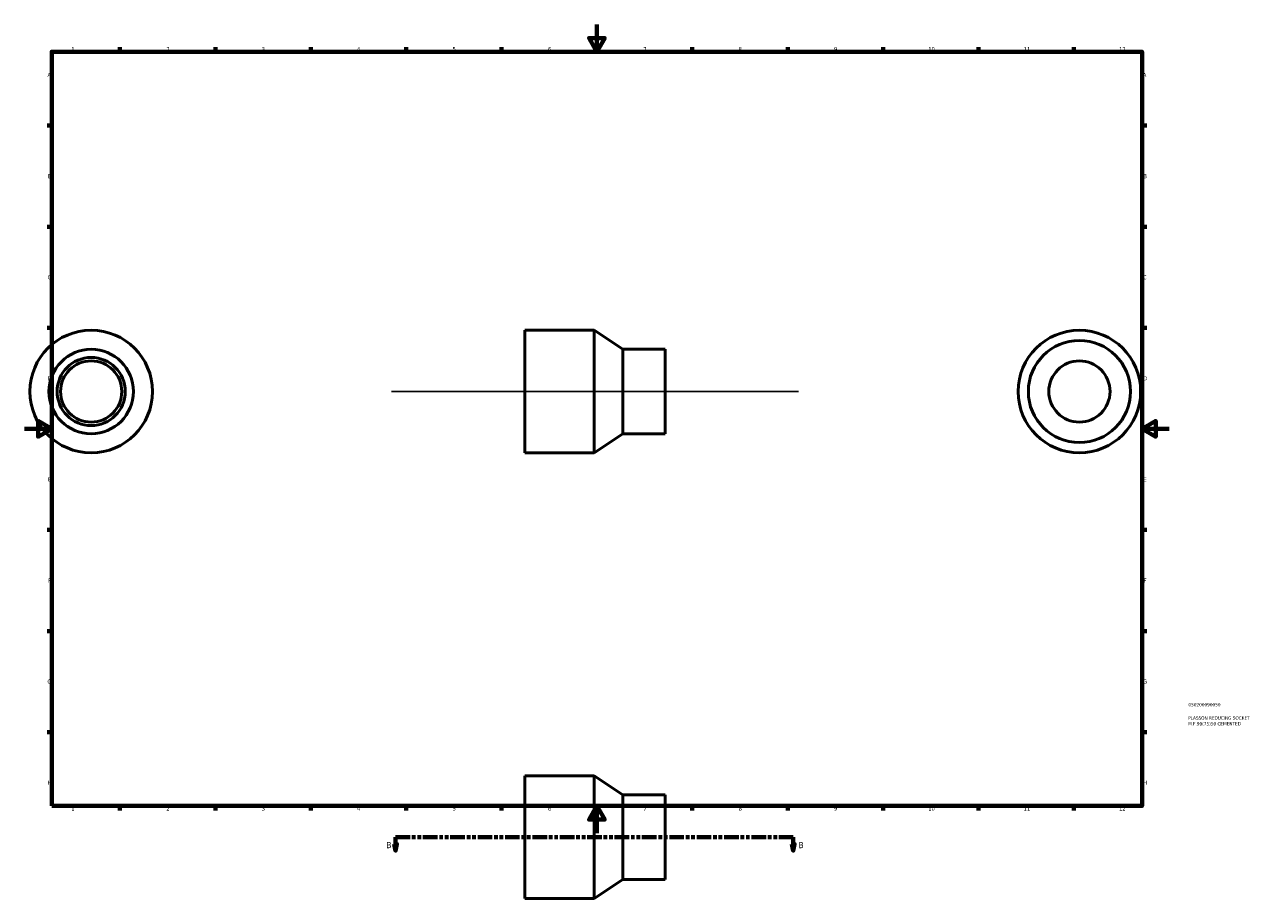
# Model space of a CAD drawing. Header units: millimetres. Extents: x 0 to 902, y -48 to 1035.
# Tile 1 of 2: x 0 to 901, y -48 to 594. Entities that reach past the tile are written whole.
import ezdxf

# ---------------------------------------------------------------- set-up
doc = ezdxf.new("R2010")
doc.units = ezdxf.units.MM
doc.linetypes.add('DOUBLE_DASH_CHAIN', pattern=[1.2403, 0.6614, -0.0827, 0.1654, -0.0827, 0.1654, -0.0827])
for name, color, linetype, lineweight in [('Border (ANSI)', 7, 'Continuous', 70), ('Section Line (ANSI)', 7, 'DOUBLE_DASH_CHAIN', 70), ('Sketch Geometry (ANSI)', 7, 'Continuous', 25), ('Title (ISO)', 7, 'Continuous', 50), ('Visible (ANSI)', 7, 'Continuous', 50)]:
    doc.layers.add(name, color=color, linetype=linetype, lineweight=lineweight)
doc.styles.add('Label Text (ANSI)', font='tahoma.ttf')
doc.styles.add('Note Text (ANSI)', font='tahoma.ttf')
doc.styles.add('Note Text (ISO)', font='tahoma.ttf')

# ---------------------------------------------------------------- blocks, each defined once
blk = doc.blocks.new('Borders Default Border')
at = {"layer": 'Border (ANSI)'}
for p, q in [((70.08, 574), (70.08, 577.45)), ((140.17, 574), (140.17, 577.45)), ((210.25, 574), (210.25, 577.45)), ((280.33, 574), (280.33, 577.45)), ((350.42, 574), (350.42, 577.45)), ((490.58, 574), (490.58, 577.45)), ((560.67, 574), (560.67, 577.45)), ((630.75, 574), (630.75, 577.45)), ((700.83, 574), (700.83, 577.45)), ((770.92, 574), (770.92, 577.45)), ((20, 519.75), (16.55, 519.75)), ((821, 519.75), (824.45, 519.75)), ((20, 445.5), (16.55, 445.5)), ((821, 445.5), (824.45, 445.5)), ((20, 371.25), (16.55, 371.25)), ((821, 371.25), (824.45, 371.25)), ((20, 222.75), (16.55, 222.75)), ((821, 222.75), (824.45, 222.75)), ((20, 148.5), (16.55, 148.5)), ((821, 148.5), (824.45, 148.5)), ((20, 74.25), (16.55, 74.25)), ((821, 74.25), (824.45, 74.25)), ((70.08, 20), (70.08, 16.55)), ((140.17, 20), (140.17, 16.55)), ((210.25, 20), (210.25, 16.55)), ((280.33, 20), (280.33, 16.55)), ((350.42, 20), (350.42, 16.55)), ((490.58, 20), (490.58, 16.55)), ((560.67, 20), (560.67, 16.55)), ((630.75, 20), (630.75, 16.55)), ((700.83, 20), (700.83, 16.55)), ((770.92, 20), (770.92, 16.55))]:
    blk.add_line(p, q, dxfattribs=at)
at = {"layer": 'Border (ANSI)', "flags": 128}
for points in [[(420.5, 594), (420.5, 574), (414.73, 584), (426.27, 584), (420.5, 574)], [(20, 20), (20, 574), (821, 574), (821, 20), (20, 20)], [(0, 297), (20, 297), (10, 302.77), (10, 291.23), (20, 297)], [(841, 297), (821, 297), (831, 302.77), (831, 291.23), (821, 297)], [(420.5, 0), (420.5, 20), (414.73, 10), (426.27, 10), (420.5, 20)]]:
    blk.add_lwpolyline(points, dxfattribs=at)
at = {"layer": 'Border (ANSI)', "attachment_point": 7, "style": 'Note Text (ANSI)'}
for s, insert, char_height in [('1', (34.35, 574.4), 3.05), ('2', (104.2, 574.4), 3.05), ('3', (174.26, 574.34), 3.05), ('4', (244.23, 574.4), 3.05), ('5', (314.48, 574.34), 3.05), ('6', (384.49, 574.34), 3.05), ('7', (454.6, 574.4), 3.05), ('8', (524.63, 574.33), 3.05), ('9', (594.7, 574.34), 3.05), ('10', (663.96, 574.34), 3.048), ('11', (734.04, 574.4), 3.048), ('12', (804.13, 574.4), 3.048), ('A', (16.78, 555.35), 3.05), ('A', (821.63, 555.35), 3.05), ('B', (17.15, 481.1), 3.05), ('B', (821.99, 481.1), 3.05), ('C', (16.95, 406.8), 3.05), ('C', (821.8, 406.8), 3.05), ('D', (16.96, 332.6), 3.05), ('D', (821.81, 332.6), 3.05), ('E', (17.21, 258.35), 3.05), ('E', (822.05, 258.35), 3.05), ('F', (17.29, 184.1), 3.05), ('F', (822.14, 184.1), 3.05), ('G', (16.81, 109.79), 3.05), ('G', (821.66, 109.79), 3.05), ('H', (16.97, 35.6), 3.05), ('H', (821.81, 35.6), 3.05), ('1', (34.35, 16.55), 3.05), ('2', (104.2, 16.55), 3.05), ('3', (174.26, 16.49), 3.05), ('4', (244.23, 16.55), 3.05), ('5', (314.48, 16.49), 3.05), ('6', (384.49, 16.49), 3.05), ('7', (454.6, 16.55), 3.05), ('8', (524.63, 16.48), 3.05), ('9', (594.7, 16.49), 3.05), ('10', (663.96, 16.49), 3.048), ('11', (734.04, 16.55), 3.048), ('12', (804.13, 16.55), 3.048)]:
    blk.add_mtext(s, dxfattribs=dict(at, insert=insert, char_height=char_height))
blk = doc.blocks.new('Title Blocks ISO')
at = {"layer": 'Title (ISO)', "color": 232, "true_color": 0xca0064, "style": 'Note Text (ISO)'}
for tag, p in [('PART_NUMBER_001', (34.08, 73.13)), ('DESCRIPTION_001', (33.84, 63.4)), ('DESCRIPTION_002', (33.84, 59.12))]:
    blk.add_attdef(tag, p, '', height=2.5, dxfattribs=at)
blk = doc.blocks.new('2dTransSection0')
at = {"layer": 'Section Line (ANSI)', "linetype": 'Continuous'}
for p, q in [((271.56, -7.97), (272.56, -12.97)), ((273.56, -7.97), (271.56, -7.97)), ((272.56, -2.97), (283.08, -2.97)), ((272.56, -2.97), (272.56, -7.97)), ((272.56, -7.97), (272.56, -12.97)), ((272.56, -12.97), (273.56, -7.97)), ((554.18, -2.97), (564.7, -2.97)), ((563.7, -7.97), (564.7, -12.97)), ((565.7, -7.97), (563.7, -7.97)), ((564.7, -2.97), (564.7, -7.97)), ((564.7, -7.97), (564.7, -12.97)), ((564.7, -12.97), (565.7, -7.97))]:
    blk.add_line(p, q, dxfattribs=at)
at = {"layer": 'Section Line (ANSI)', "linetype": 'DOUBLE_DASH_CHAIN', "ltscale": 16.218304}
blk.add_line((272.56, -2.97), (564.7, -2.97), dxfattribs=at)
at = {"layer": 'Section Line (ANSI)', "linetype": 'Continuous', "flags": 128}
for points in [[(271.56, -7.97), (272.56, -12.97), (273.56, -7.97), (271.56, -7.97)], [(563.7, -7.97), (564.7, -12.97), (565.7, -7.97), (563.7, -7.97)]]:
    blk.add_lwpolyline(points, dxfattribs=at)
at = {"layer": 'Section Line (ANSI)'}
for points in [[(271.56, -7.97), (272.56, -12.97), (273.56, -7.97), (271.56, -7.97)], [(563.7, -7.97), (564.7, -12.97), (565.7, -7.97), (563.7, -7.97)]]:
    blk.add_solid(points, dxfattribs=at)
at = {"layer": 'Section Line (ANSI)', "char_height": 4.57, "attachment_point": 7, "style": 'Label Text (ANSI)'}
for insert in [(265.82, -11.04), (568.65, -11.04)]:
    blk.add_mtext('B', dxfattribs=dict(at, insert=insert))

msp = doc.modelspace()

# ---------------------------------------------------------------- linework, layer by layer
at = {"layer": 'Sketch Geometry (ANSI)'}
msp.add_line((269.531, 324.427), (568.531, 324.427), dxfattribs=at)
at = {"layer": 'Visible (ANSI)'}
for p, q in [((367.531, 369.427), (367.531, 279.427)), ((418.531, 369.427), (367.531, 369.427)), ((418.531, 369.427), (418.531, 279.427)), ((439.531, 355.427), (418.531, 369.427)), ((439.531, 355.427), (439.531, 293.427)), ((470.531, 355.427), (439.531, 355.427)), ((470.531, 355.427), (470.531, 293.427)), ((439.531, 293.427), (418.531, 279.427)), ((470.531, 293.427), (439.531, 293.427)), ((418.531, 279.427), (367.531, 279.427)), ((367.531, 42.029), (367.531, -47.971)), ((418.531, 42.029), (367.531, 42.029)), ((418.531, 42.029), (418.531, -47.971)), ((439.531, 28.029), (418.531, 42.029)), ((439.531, 28.029), (439.531, -33.971)), ((470.531, 28.029), (439.531, 28.029)), ((470.531, 28.029), (470.531, -33.971)), ((439.531, -33.971), (418.531, -47.971)), ((470.531, -33.971), (439.531, -33.971)), ((418.531, -47.971), (367.531, -47.971))]:
    msp.add_line(p, q, dxfattribs=at)
for centre, radius in [((48.959, 324.427), 45), ((774.964, 324.427), 45), ((774.964, 324.427), 37.5), ((48.959, 324.427), 31), ((48.959, 324.427), 25), ((48.959, 324.427), 22.5), ((774.964, 324.427), 22.5)]:
    msp.add_circle(centre, radius, dxfattribs=at)

# ---------------------------------------------------------------- block references
msp.add_blockref('Borders Default Border', (0, 0))
msp.add_blockref('Title Blocks ISO', (821, 20)).add_auto_attribs({'PART_NUMBER_001': '050200090050', 'DESCRIPTION_001': 'PLASSON REDUCING SOCKET', 'DESCRIPTION_002': 'M.F.90(75)50 CEMENTED'})
at = {"layer": 'Section Line (ANSI)'}
msp.add_blockref('2dTransSection0', (0, 0), dxfattribs=at)

doc.saveas('drawing.dxf')
